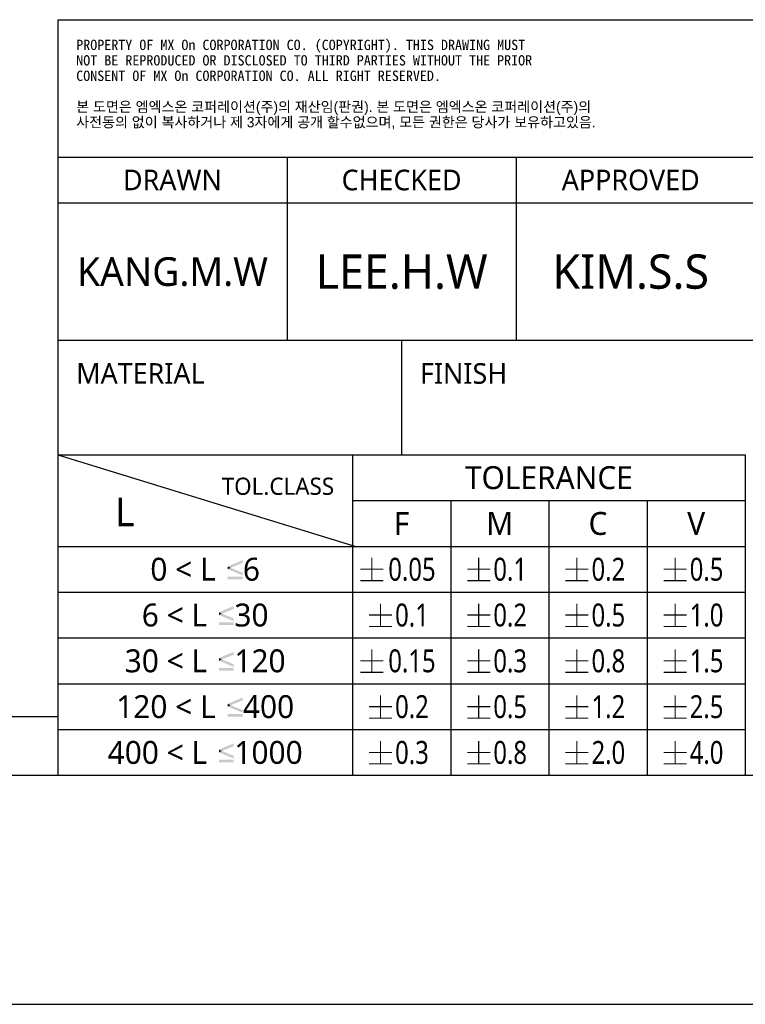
# Model space of a CAD drawing. Header units: millimetres. Extents: x 0 to 1188, y 0 to 840.
# Tile 10 of 30: x 891 to 1018, y 0 to 172. Entities that reach past the tile are written whole.
import ezdxf

# ---------------------------------------------------------------- set-up
doc = ezdxf.new("R2010")
doc.units = ezdxf.units.MM
doc.header["$LTSCALE"] = 65.34
doc.layers.add('00_TOPRB1000WD-FORMAT', color=7, linetype='CONTINUOUS')
doc.styles.add('TEXTSTYLE_2', font='malgun.ttf')
doc.styles.add('TEXTSTYLE_5', font='txt')
doc.styles.add('TEXTSTYLE_7', font='malgun.ttf')
doc.styles.add('TEXTSTYLE_8', font='malgun.ttf')

msp = doc.modelspace()

# ---------------------------------------------------------------- linework, layer by layer
at = {"layer": '00_TOPRB1000WD-FORMAT', "color": 2, "linetype": 'Continuous'}
for p, q in [((897.999978, 171.999965), (1137.999978, 171.999965)), ((897.999978, 171.999965), (897.999978, 39.999965)), ((897.999978, 147.999965), (1137.999978, 147.999965)), ((937.999978, 147.999965), (937.999978, 115.999965)), ((977.999978, 147.999965), (977.999978, 115.999965)), ((897.999978, 139.999965), (1137.999978, 139.999965)), ((897.999978, 115.999965), (1137.999978, 115.999965)), ((957.999978, 115.999965), (957.999978, 95.999965)), ((897.999978, 95.999965), (1017.999978, 95.999965)), ((898, 96), (1017.994, 96)), ((898, 96), (898, 40)), ((949.426, 96), (949.426, 40)), ((1017.994, 96), (1017.994, 40)), ((949.426, 88), (1017.994, 88)), ((966.568, 88), (966.568, 40)), ((983.71, 88), (983.71, 40)), ((1000.852, 88), (1000.852, 40)), ((898, 80), (1017.994, 80)), ((898, 72), (1017.994, 72)), ((898, 64), (1017.994, 64)), ((898, 56), (1017.994, 56)), ((898, 48), (1017.994, 48)), ((897.999978, 39.999965), (1137.999978, 39.999965)), ((898, 40), (1017.994, 40))]:
    msp.add_line(p, q, dxfattribs=at)
at = {"layer": '00_TOPRB1000WD-FORMAT', "color": 1, "linetype": 'Continuous'}
msp.add_line((898, 96), (950, 80), dxfattribs=at)
at = {"layer": '00_TOPRB1000WD-FORMAT', "color": 7, "linetype": 'Continuous'}
for p, q in [((50, 50), (898.056172, 50.265171)), ((40, 40), (1148.282653, 40)), ((0, 0), (1188, 0))]:
    msp.add_line(p, q, dxfattribs=at)
at = {"layer": '00_TOPRB1000WD-FORMAT', "color": 2, "linetype": 'Continuous', "const_width": 0.2}
for points in [[(952.789559, 78.000004), (952.789559, 74.000003)], [(971.464957, 78.000004), (971.464957, 74.000003)], [(988.606918, 78.000004), (988.606918, 74.000003)], [(1005.748952, 78.000004), (1005.748952, 74.000003)], [(950.789595, 76.000004), (954.789596, 76.000004)], [(969.46492, 76.000004), (973.464921, 76.000004)], [(986.606954, 76.000004), (990.606955, 76.000004)], [(1003.748915, 76.000004), (1007.748916, 76.000004)], [(950.789595, 74.000003), (954.789596, 74.000003)], [(969.46492, 74.000003), (973.464921, 74.000003)], [(986.606954, 74.000003), (990.606955, 74.000003)], [(1003.748915, 74.000003), (1007.748916, 74.000003)], [(954.322923, 70.000002), (954.322923, 66.000001)], [(971.464957, 70.000002), (971.464957, 66.000001)], [(988.606918, 70.000002), (988.606918, 66.000001)], [(1005.748952, 70.000002), (1005.748952, 66.000001)], [(952.322959, 68.000001), (956.32296, 68.000001)], [(969.46492, 68.000001), (973.464921, 68.000001)], [(986.606954, 68.000001), (990.606955, 68.000001)], [(1003.748915, 68.000001), (1007.748916, 68.000001)], [(952.322959, 66.000001), (956.32296, 66.000001)], [(969.46492, 66.000001), (973.464921, 66.000001)], [(986.606954, 66.000001), (990.606955, 66.000001)], [(1003.748915, 66.000001), (1007.748916, 66.000001)], [(952.789559, 62), (952.789559, 57.999998)], [(971.464957, 62), (971.464957, 57.999998)], [(988.606918, 62), (988.606918, 57.999998)], [(1005.748952, 62), (1005.748952, 57.999998)], [(950.789595, 59.999999), (954.789596, 59.999999)], [(969.46492, 59.999999), (973.464921, 59.999999)], [(986.606954, 59.999999), (990.606955, 59.999999)], [(1003.748915, 59.999999), (1007.748916, 59.999999)], [(950.789595, 57.999998), (954.789596, 57.999998)], [(969.46492, 57.999998), (973.464921, 57.999998)], [(986.606954, 57.999998), (990.606955, 57.999998)], [(1003.748915, 57.999998), (1007.748916, 57.999998)], [(954.322923, 53.999997), (954.322923, 49.999996)], [(971.464957, 53.999997), (971.464957, 49.999996)], [(988.606918, 53.999997), (988.606918, 49.999996)], [(1005.748952, 53.999997), (1005.748952, 49.999996)], [(952.322959, 51.999996), (956.32296, 51.999996)], [(969.46492, 51.999996), (973.464921, 51.999996)], [(986.606954, 51.999996), (990.606955, 51.999996)], [(1003.748915, 51.999996), (1007.748916, 51.999996)], [(952.322959, 49.999996), (956.32296, 49.999996)], [(969.46492, 49.999996), (973.464921, 49.999996)], [(986.606954, 49.999996), (990.606955, 49.999996)], [(1003.748915, 49.999996), (1007.748916, 49.999996)], [(954.322923, 46.000004), (954.322923, 42.000002)], [(971.464957, 46.000004), (971.464957, 42.000002)], [(988.606918, 46.000004), (988.606918, 42.000002)], [(1005.748952, 46.000004), (1005.748952, 42.000002)], [(952.322959, 44.000003), (956.32296, 44.000003)], [(969.46492, 44.000003), (973.464921, 44.000003)], [(986.606954, 44.000003), (990.606955, 44.000003)], [(1003.748915, 44.000003), (1007.748916, 44.000003)], [(952.322959, 42.000002), (956.32296, 42.000002)], [(969.46492, 42.000002), (973.464921, 42.000002)], [(986.606954, 42.000002), (990.606955, 42.000002)], [(1003.748915, 42.000002), (1007.748916, 42.000002)]]:
    msp.add_lwpolyline(points, dxfattribs=at)
at = {"layer": '00_TOPRB1000WD-FORMAT', "color": 2, "linetype": 'Continuous'}
for points in [[(930.243799, 77.094891), (927.645259, 76.481752), (930.243799, 77.591241)], [(927.645259, 76.481752), (930.243799, 77.094891), (928.170807, 76.248175)], [(928.170807, 76.248175), (927.645259, 76.014599), (927.645259, 76.481752)], [(927.645259, 76.014599), (928.170807, 76.248175), (930.243799, 75.40146)], [(930.243799, 75.40146), (930.243799, 74.934307), (927.645259, 76.014599)], [(930.243799, 74.729926), (927.645259, 74.262772), (927.645259, 74.729926)], [(927.645259, 74.262772), (930.243799, 74.729926), (930.243799, 74.262772)], [(928.710466, 69.094891), (926.111926, 68.481752), (928.710466, 69.591241)], [(926.111926, 68.481752), (928.710466, 69.094891), (926.637473, 68.248175)], [(926.637473, 68.248175), (926.111926, 68.014599), (926.111926, 68.481752)], [(926.111926, 68.014599), (926.637473, 68.248175), (928.710466, 67.40146)], [(928.710466, 67.40146), (928.710466, 66.934307), (926.111926, 68.014599)], [(928.710466, 66.729926), (926.111926, 66.262772), (926.111926, 66.729926)], [(926.111926, 66.262772), (928.710466, 66.729926), (928.710466, 66.262772)], [(928.710466, 61.094891), (926.111926, 60.481752), (928.710466, 61.591241)], [(926.111926, 60.481752), (928.710466, 61.094891), (926.637473, 60.248175)], [(926.637473, 60.248175), (926.111926, 60.014599), (926.111926, 60.481752)], [(926.111926, 60.014599), (926.637473, 60.248175), (928.710466, 59.40146)], [(928.710466, 59.40146), (928.710466, 58.934307), (926.111926, 60.014599)], [(928.710466, 58.729926), (926.111926, 58.262772), (926.111926, 58.729926)], [(926.111926, 58.262772), (928.710466, 58.729926), (928.710466, 58.262772)], [(930.243799, 53.094891), (927.645259, 52.481752), (930.243799, 53.591241)], [(927.645259, 52.481752), (930.243799, 53.094891), (928.170807, 52.248175)], [(928.170807, 52.248175), (927.645259, 52.014599), (927.645259, 52.481752)], [(927.645259, 52.014599), (928.170807, 52.248175), (930.243799, 51.40146)], [(930.243799, 51.40146), (930.243799, 50.934307), (927.645259, 52.014599)], [(930.243799, 50.729926), (927.645259, 50.262772), (927.645259, 50.729926)], [(927.645259, 50.262772), (930.243799, 50.729926), (930.243799, 50.262772)], [(928.710466, 45.094891), (926.111926, 44.481752), (928.710466, 45.591241)], [(926.111926, 44.481752), (928.710466, 45.094891), (926.637473, 44.248175)], [(926.637473, 44.248175), (926.111926, 44.014599), (926.111926, 44.481752)], [(926.111926, 44.014599), (926.637473, 44.248175), (928.710466, 43.40146)], [(928.710466, 43.40146), (928.710466, 42.934307), (926.111926, 44.014599)], [(928.710466, 42.729926), (926.111926, 42.262772), (926.111926, 42.729926)], [(926.111926, 42.262772), (928.710466, 42.729926), (928.710466, 42.262772)]]:
    msp.add_solid(points, dxfattribs=at)

# ---------------------------------------------------------------- texts
at = {"layer": '00_TOPRB1000WD-FORMAT', "color": 2, "linetype": 'Continuous', "line_spacing_factor": 0.9}
for s, insert, char_height, width, attachment_point, style in [('PROPERTY OF MX On CORPORATION CO. (COPYRIGHT). THIS DRAWING MUST\\PNOT BE REPRODUCED OR DISCLOSED TO THIRD PARTIES WITHOUT THE PRIOR\\PCONSENT OF MX On CORPORATION CO. ALL RIGHT RESERVED. \\P \\P\\fBareunDotum 1;본 도면은 엠엑스온 코퍼레이션(주)의 재산임(판권). 본 도면은 엠엑스온 코퍼레이션(주)의 \\P사전동의 없이 복사하거나 제 3자에게 공개 할수없으며, 모든 권한은 당사가 보유하고있음.', (901.199978, 168.499965), 1.8, 111.03846154, 1, 'TEXTSTYLE_5'), ('DRAWN', (917.999978, 145.799965), 3.6, 18.33802083, 2, 'TEXTSTYLE_2'), ('CHECKED', (957.999978, 145.799965), 3.6, 21.68, 2, 'TEXTSTYLE_2'), ('APPROVED', (997.999978, 145.799965), 3.6, 25.21295573, 2, 'TEXTSTYLE_2'), ('LEE.H.W', (957.999978, 130.999965), 6, 30.26666667, 2, 'TEXTSTYLE_7'), ('KIM.S.S', (997.999978, 130.999965), 6, 27.51111111, 2, 'TEXTSTYLE_2'), ('KANG.M.W', (917.999978, 130.499965), 5, 34.88888889, 2, 'TEXTSTYLE_2'), ('MATERIAL\\P\\H8.0; ', (901.199978, 111.999965), 3.6, 22.83848307, 1, 'TEXTSTYLE_2'), ('FINISH\\P\\H8.0; ', (961.199978, 111.999965), 3.6, 15.36, 1, 'TEXTSTYLE_2'), ('TOLERANCE', (983.71, 94), 4, 30.23514902, 2, 'TEXTSTYLE_2'), ('TOL.CLASS', (946.226, 92), 3, 20.2065701, 3, 'TEXTSTYLE_2'), ('L', (908, 88.5), 5, 3.33333333, 1, 'TEXTSTYLE_2'), ('F', (957.997, 86), 4, 2.77037037, 2, 'TEXTSTYLE_2'), ('M', (975.139, 86), 4, 5.0962963, 2, 'TEXTSTYLE_2'), ('C', (992.281, 86), 4, 3.52592593, 2, 'TEXTSTYLE_2'), ('V', (1009.423, 86), 4, 3.52592593, 2, 'TEXTSTYLE_2'), ('0 < L {\\ftxt;\\W0.0001;\\H0.0001;\\~}{\\ftxt;\\W0.7545787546;\\H4.0; }{\\ftxt;\\W0.0001;\\H0.0001;\\~} 6', (923.713, 78), 4, 35.30525031, 2, 'TEXTSTYLE_2'), ('{\\ftxt;\\W0.0001;\\H0.0001;\\~}{\\ftxt;\\W1.3333333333;\\H4.0; }{\\ftxt;\\W0.0001;\\H0.0001;\\~}{\\W0.8;0.05}', (957.997, 78), 4, 23.62222222, 2, 'TEXTSTYLE_8'), ('{\\ftxt;\\W0.0001;\\H0.0001;\\~}{\\ftxt;\\W1.3333333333;\\H4.0; }{\\ftxt;\\W0.0001;\\H0.0001;\\~}{\\W0.8;0.1}', (975.139, 78), 4, 19.02222222, 2, 'TEXTSTYLE_8'), ('{\\ftxt;\\W0.0001;\\H0.0001;\\~}{\\ftxt;\\W1.3333333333;\\H4.0; }{\\ftxt;\\W0.0001;\\H0.0001;\\~}{\\W0.8;0.2}', (992.281, 78), 4, 19.02222222, 2, 'TEXTSTYLE_8'), ('{\\ftxt;\\W0.0001;\\H0.0001;\\~}{\\ftxt;\\W1.3333333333;\\H4.0; }{\\ftxt;\\W0.0001;\\H0.0001;\\~}{\\W0.8;0.5}', (1009.423, 78), 4, 19.02222222, 2, 'TEXTSTYLE_8'), ('6 < L {\\ftxt;\\W0.0001;\\H0.0001;\\~}{\\ftxt;\\W0.7545787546;\\H4.0; }{\\ftxt;\\W0.0001;\\H0.0001;\\~} 30', (923.713, 70), 4, 39.90525031, 2, 'TEXTSTYLE_2'), ('{\\ftxt;\\W0.0001;\\H0.0001;\\~}{\\ftxt;\\W1.3333333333;\\H4.0; }{\\ftxt;\\W0.0001;\\H0.0001;\\~}{\\W0.8;0.1}', (957.997, 70), 4, 19.02222222, 2, 'TEXTSTYLE_8'), ('{\\ftxt;\\W0.0001;\\H0.0001;\\~}{\\ftxt;\\W1.3333333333;\\H4.0; }{\\ftxt;\\W0.0001;\\H0.0001;\\~}{\\W0.8;0.2}', (975.139, 70), 4, 19.02222222, 2, 'TEXTSTYLE_8'), ('{\\ftxt;\\W0.0001;\\H0.0001;\\~}{\\ftxt;\\W1.3333333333;\\H4.0; }{\\ftxt;\\W0.0001;\\H0.0001;\\~}{\\W0.8;0.5}', (992.281, 70), 4, 19.02222222, 2, 'TEXTSTYLE_8'), ('{\\ftxt;\\W0.0001;\\H0.0001;\\~}{\\ftxt;\\W1.3333333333;\\H4.0; }{\\ftxt;\\W0.0001;\\H0.0001;\\~}{\\W0.8;1.0}', (1009.423, 70), 4, 19.02222222, 2, 'TEXTSTYLE_8'), ('30 < L {\\ftxt;\\W0.0001;\\H0.0001;\\~}{\\ftxt;\\W0.7545787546;\\H4.0; }{\\ftxt;\\W0.0001;\\H0.0001;\\~} 120', (923.713, 62), 4, 49.10525031, 2, 'TEXTSTYLE_2'), ('{\\ftxt;\\W0.0001;\\H0.0001;\\~}{\\ftxt;\\W1.3333333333;\\H4.0; }{\\ftxt;\\W0.0001;\\H0.0001;\\~}{\\W0.8;0.15}', (957.997, 62), 4, 23.62222222, 2, 'TEXTSTYLE_8'), ('{\\ftxt;\\W0.0001;\\H0.0001;\\~}{\\ftxt;\\W1.3333333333;\\H4.0; }{\\ftxt;\\W0.0001;\\H0.0001;\\~}{\\W0.8;0.3}', (975.139, 62), 4, 19.02222222, 2, 'TEXTSTYLE_8'), ('{\\ftxt;\\W0.0001;\\H0.0001;\\~}{\\ftxt;\\W1.3333333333;\\H4.0; }{\\ftxt;\\W0.0001;\\H0.0001;\\~}{\\W0.8;0.8}', (992.281, 62), 4, 19.02222222, 2, 'TEXTSTYLE_8'), ('{\\ftxt;\\W0.0001;\\H0.0001;\\~}{\\ftxt;\\W1.3333333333;\\H4.0; }{\\ftxt;\\W0.0001;\\H0.0001;\\~}{\\W0.8;1.5}', (1009.423, 62), 4, 19.02222222, 2, 'TEXTSTYLE_8'), ('120 < L {\\ftxt;\\W0.0001;\\H0.0001;\\~}{\\ftxt;\\W0.7545787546;\\H4.0; }{\\ftxt;\\W0.0001;\\H0.0001;\\~} 400', (923.713, 54), 4, 53.70525031, 2, 'TEXTSTYLE_2'), ('{\\ftxt;\\W0.0001;\\H0.0001;\\~}{\\ftxt;\\W1.3333333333;\\H4.0; }{\\ftxt;\\W0.0001;\\H0.0001;\\~}{\\W0.8;0.2}', (957.997, 54), 4, 19.02222222, 2, 'TEXTSTYLE_8'), ('{\\ftxt;\\W0.0001;\\H0.0001;\\~}{\\ftxt;\\W1.3333333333;\\H4.0; }{\\ftxt;\\W0.0001;\\H0.0001;\\~}{\\W0.8;0.5}', (975.139, 54), 4, 19.02222222, 2, 'TEXTSTYLE_8'), ('{\\ftxt;\\W0.0001;\\H0.0001;\\~}{\\ftxt;\\W1.3333333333;\\H4.0; }{\\ftxt;\\W0.0001;\\H0.0001;\\~}{\\W0.8;1.2}', (992.281, 54), 4, 19.02222222, 2, 'TEXTSTYLE_8'), ('{\\ftxt;\\W0.0001;\\H0.0001;\\~}{\\ftxt;\\W1.3333333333;\\H4.0; }{\\ftxt;\\W0.0001;\\H0.0001;\\~}{\\W0.8;2.5}', (1009.423, 54), 4, 19.02222222, 2, 'TEXTSTYLE_8'), ('400 < L {\\ftxt;\\W0.0001;\\H0.0001;\\~}{\\ftxt;\\W0.7545787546;\\H4.0; }{\\ftxt;\\W0.0001;\\H0.0001;\\~} 1000', (923.713, 46), 4, 58.30525031, 2, 'TEXTSTYLE_2'), ('{\\ftxt;\\W0.0001;\\H0.0001;\\~}{\\ftxt;\\W1.3333333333;\\H4.0; }{\\ftxt;\\W0.0001;\\H0.0001;\\~}{\\W0.8;0.3}', (957.997, 46), 4, 19.02222222, 2, 'TEXTSTYLE_8'), ('{\\ftxt;\\W0.0001;\\H0.0001;\\~}{\\ftxt;\\W1.3333333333;\\H4.0; }{\\ftxt;\\W0.0001;\\H0.0001;\\~}{\\W0.8;0.8}', (975.139, 46), 4, 19.02222222, 2, 'TEXTSTYLE_8'), ('{\\ftxt;\\W0.0001;\\H0.0001;\\~}{\\ftxt;\\W1.3333333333;\\H4.0; }{\\ftxt;\\W0.0001;\\H0.0001;\\~}{\\W0.8;2.0}', (992.281, 46), 4, 19.02222222, 2, 'TEXTSTYLE_8'), ('{\\ftxt;\\W0.0001;\\H0.0001;\\~}{\\ftxt;\\W1.3333333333;\\H4.0; }{\\ftxt;\\W0.0001;\\H0.0001;\\~}{\\W0.8;4.0}', (1009.423, 46), 4, 19.02222222, 2, 'TEXTSTYLE_8')]:
    msp.add_mtext(s, dxfattribs=dict(at, insert=insert, char_height=char_height, width=width, attachment_point=attachment_point, style=style))

doc.saveas('drawing.dxf')
